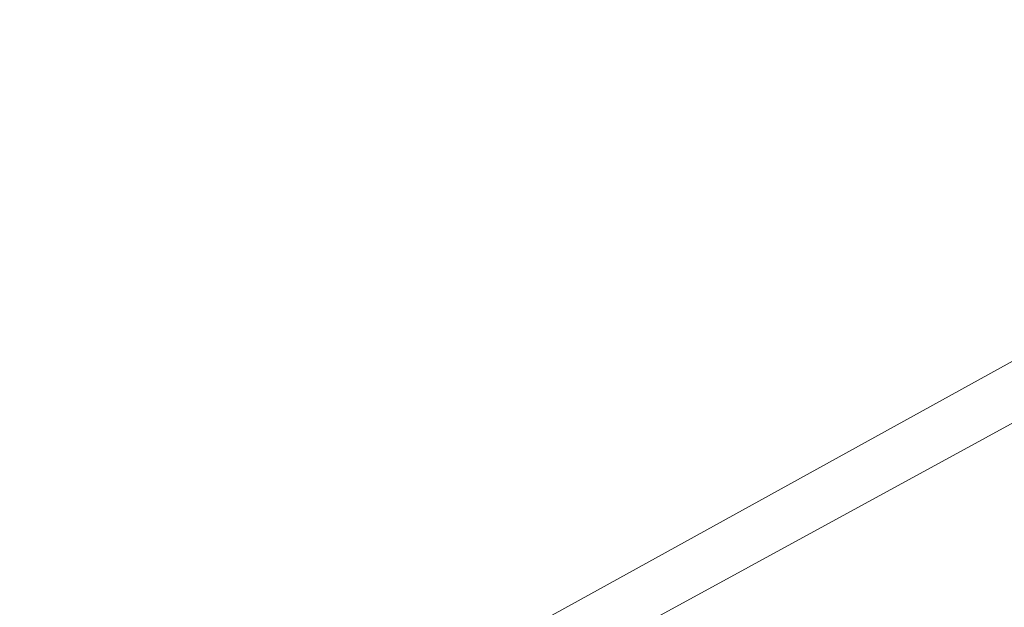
# Model space of a CAD drawing. Header units: millimetres. Extents: x 1069 to 250059, y -65909 to 70891.
# Tile 8 of 109: x 83822 to 95399, y -37161 to -30249. Entities that reach past the tile are written whole.
import ezdxf

# ---------------------------------------------------------------- set-up
doc = ezdxf.new("R2010")
doc.units = ezdxf.units.MM
for name, color, linetype, lineweight in [('B-WE-IE-TERREINAFSCHEIDING_KUNSTMATIG_MUUR-GV', 3, 'Continuous', 18), ('B-WE-OG-TERREIN_CULTUURSCHEIDING-GV', 50, 'Continuous', 18), ('B-WE-OG-WATER-GV', 4, 'Continuous', 18), ('XR-463688-BGT_Blauwverlaat_dwg-1', 240, 'Continuous', 13)]:
    doc.layers.add(name, color=color, linetype=linetype, lineweight=lineweight)

# ---------------------------------------------------------------- blocks, each defined once
blk = doc.blocks.new('XR-463688-BGT_Blauwverlaat_dwg-3328323-N_A_P_ Copy 1')
at = {"layer": 'B-WE-IE-TERREINAFSCHEIDING_KUNSTMATIG_MUUR-GV', "flags": 128}
for points in [[(158287, -210037), (151122, -214239), (130476, -226105), (105570, -239738), (88307, -249163), (78707, -254458), (66864, -260848), (53114, -268398), (42074, -274427), (39272, -278511), (38101, -280360), (38731, -280325), (39106, -279771), (42375, -274956), (64101, -262972), (71361, -259109)], [(71361, -259109), (80427, -254195), (88742, -249655), (88767, -249642), (89041, -249490), (105843, -240144), (120903, -231886), (130680, -226472), (143949, -218940), (158287, -210559)]]:
    blk.add_lwpolyline(points, dxfattribs=at)
at = {"layer": 'B-WE-OG-TERREIN_CULTUURSCHEIDING-GV', "flags": 128}
blk.add_lwpolyline([(93479, -258305), (93394, -258148), (88742, -249655), (80427, -254195), (71361, -259109), (76620, -269188), (78391, -268248), (78756, -267614), (79152, -267031), (79475, -266612), (79940, -266082), (80312, -265707), (80704, -265352), (81255, -264913), (81835, -264514), (82443, -264158), (82916, -263919), (83399, -263705)], close=True, dxfattribs=at)
at = {"layer": 'B-WE-OG-WATER-GV', "flags": 128}
blk.add_lwpolyline([(27054, -281146), (42074, -274427), (53114, -268398), (66864, -260848), (78707, -254458), (88307, -249163), (105570, -239738), (130476, -226105), (151122, -214239), (158287, -210037)], dxfattribs=at)

msp = doc.modelspace()

# ---------------------------------------------------------------- block references
at = {"layer": 'XR-463688-BGT_Blauwverlaat_dwg-1'}
msp.add_blockref('XR-463688-BGT_Blauwverlaat_dwg-3328323-N_A_P_ Copy 1', (7807.6, 215237), dxfattribs=at)

doc.saveas('drawing.dxf')
